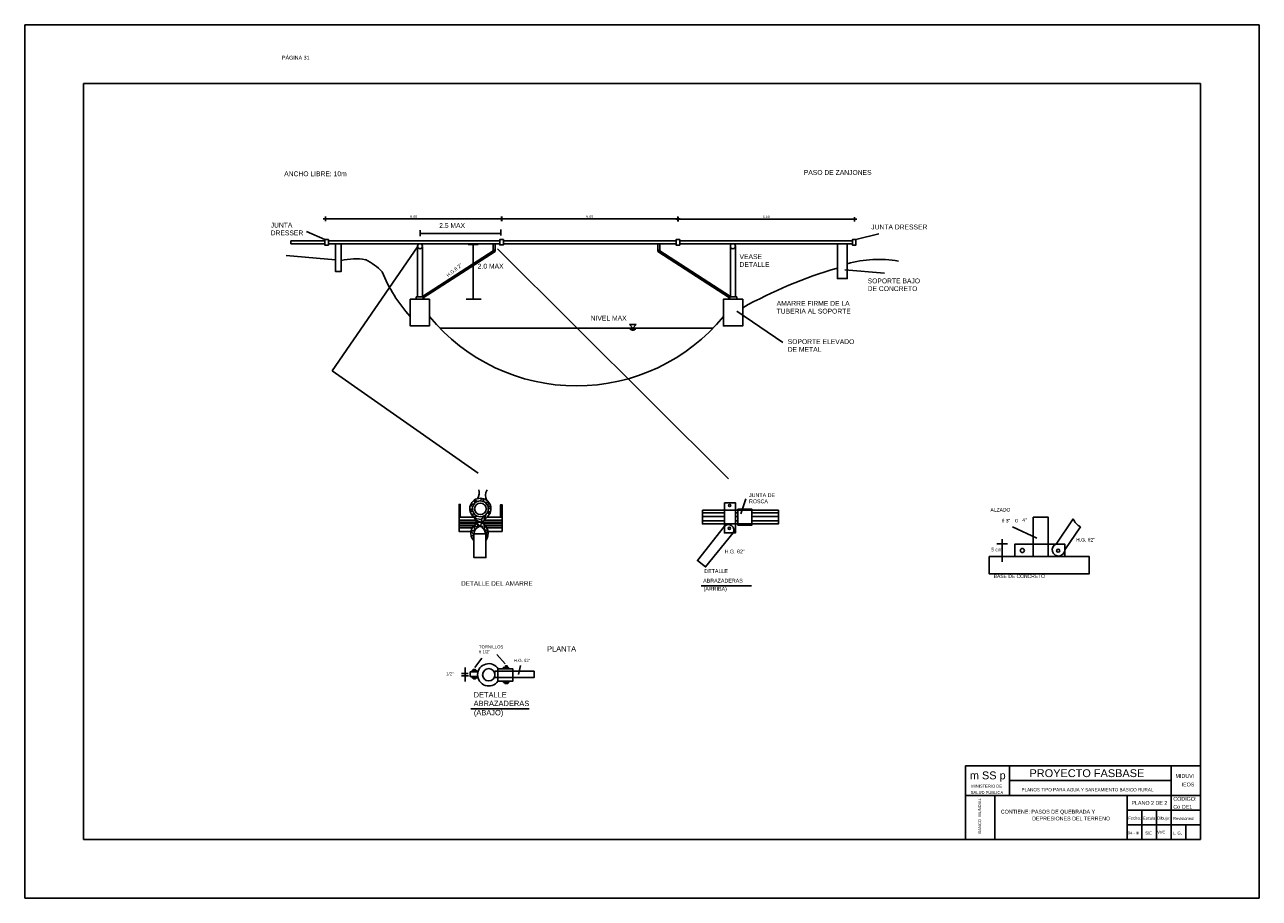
# Model space of a CAD drawing. Header units: metres. Extents: x 2644 to 4131, y 3282 to 4383.
# Tile 10 of 53: x 2833 to 2875, y 4353 to 4383. Entities that reach past the tile are written whole.
import ezdxf
from ezdxf.enums import TextEntityAlignment as Align

# ---------------------------------------------------------------- set-up
doc = ezdxf.new("R2010")
doc.units = ezdxf.units.M
for name, color, linetype in [('Cota', 7, 'Continuous'), ('Cotas', 7, 'Continuous'), ('Dibujo', 7, 'Continuous'), ('Plano', 1, 'Continuous'), ('Texto', 170, 'Continuous')]:
    doc.layers.add(name, color=color, linetype=linetype)
doc.styles.add('Annotative', font='arial.ttf')
doc.styles.get("Standard").update_dxf_attribs({"font": 'arial.ttf'})
doc.styles.add('verdana', font='verdana.ttf')
doc.dimstyles.new('ISO', dxfattribs={"dimtxt": 0.08, "dimasz": 0.06, "dimexe": 0.1, "dimexo": 0.1, "dimgap": 0.04, "dimtad": 1, "dimzin": 1, "dimdsep": 46, "dimtxsty": 'verdana', "dimblk1": 'PAB', "dimblk2": 'PAB', "dimsah": 1, "dimcen": 0, "dimse1": 1, "dimse2": 1, "dimclrd": 7, "dimclre": 8, "dimclrt": 7, "dimadec": 0, "dimazin": 0, "dimtfac": 1, "dimtix": 1, "dimtmove": 0, "dimatfit": 3, "dimldrblk": 'PAB', "dimfxl": 0.1, "dimtvp": 1, "dimtolj": 1, "dimtzin": 1, "dimarcsym": 0})

# ---------------------------------------------------------------- blocks, each defined once
blk = doc.blocks.new('PAB')
at = {"layer": 'Cotas'}
for p, q in [((-1.3, 0), (1.3, 0)), ((0, 1.3), (0, -1.3))]:
    blk.add_line(p, q, dxfattribs=at)
at = {"layer": 'Cotas', "const_width": 0.6}
blk.add_lwpolyline([(-0.3, 0, 1), (0.3, 0, 1)], format="xyb", close=True, dxfattribs=at)
blk = doc.blocks.new('*D691')
at = {"layer": 'Cota', "color": 7, "lineweight": -2, "transparency": 16777216}
blk.add_line((2849.126, 4376.365), (2855.006, 4376.365), dxfattribs=at)
at = {"layer": 'Defpoints', "color": 0, "transparency": 16777216}
for p in [(2855.066, 4376.365), (2849.066, 4375.617), (2855.066, 4375.617)]:
    blk.add_point(p, dxfattribs=at)
at = {"layer": 'Cota', "color": 7, "lineweight": -2, "transparency": 16777216, "xscale": 0.06, "yscale": 0.06, "zscale": 0.06, "rotation": 180}
blk.add_blockref('PAB', (2849.066, 4376.365), dxfattribs=at)
at = {"layer": 'Cota', "color": 7, "lineweight": -2, "transparency": 16777216, "xscale": 0.06, "yscale": 0.06, "zscale": 0.06}
blk.add_blockref('PAB', (2855.066, 4376.365), dxfattribs=at)
at = {"layer": 'Cota', "color": 7, "transparency": 16777216, "insert": (2852.066, 4376.447), "char_height": 0.08, "attachment_point": 5, "style": 'verdana'}
blk.add_mtext('\\A1;6.00', dxfattribs=at)
blk = doc.blocks.new('*D692')
at = {"layer": 'Cota', "color": 7, "lineweight": -2, "transparency": 16777216}
blk.add_line((2855.129, 4376.349), (2861.009, 4376.349), dxfattribs=at)
at = {"layer": 'Defpoints', "color": 0, "transparency": 16777216}
for p in [(2861.069, 4376.349), (2855.069, 4375.617), (2861.069, 4375.617)]:
    blk.add_point(p, dxfattribs=at)
at = {"layer": 'Cota', "color": 7, "lineweight": -2, "transparency": 16777216, "xscale": 0.06, "yscale": 0.06, "zscale": 0.06, "rotation": 180}
blk.add_blockref('PAB', (2855.069, 4376.349), dxfattribs=at)
at = {"layer": 'Cota', "color": 7, "lineweight": -2, "transparency": 16777216, "xscale": 0.06, "yscale": 0.06, "zscale": 0.06}
blk.add_blockref('PAB', (2861.069, 4376.349), dxfattribs=at)
at = {"layer": 'Cota', "color": 7, "transparency": 16777216, "insert": (2858.069, 4376.43), "char_height": 0.08, "attachment_point": 5, "style": 'verdana'}
blk.add_mtext('\\A1;6.00', dxfattribs=at)
blk = doc.blocks.new('*D693')
at = {"layer": 'Cota', "color": 7, "lineweight": -2, "transparency": 16777216}
blk.add_line((2849.018, 4376.364), (2843.138, 4376.364), dxfattribs=at)
at = {"layer": 'Defpoints', "color": 0, "transparency": 16777216}
for p in [(2843.078, 4376.364), (2843.078, 4375.617), (2849.078, 4375.617)]:
    blk.add_point(p, dxfattribs=at)
at = {"layer": 'Cota', "color": 7, "lineweight": -2, "transparency": 16777216, "xscale": 0.06, "yscale": 0.06, "zscale": 0.06, "rotation": 180}
blk.add_blockref('PAB', (2843.078, 4376.364), dxfattribs=at)
at = {"layer": 'Cota', "color": 7, "lineweight": -2, "transparency": 16777216, "xscale": 0.06, "yscale": 0.06, "zscale": 0.06}
blk.add_blockref('PAB', (2849.078, 4376.364), dxfattribs=at)
at = {"layer": 'Cota', "color": 7, "transparency": 16777216, "insert": (2846.078, 4376.445), "char_height": 0.08, "attachment_point": 5, "style": 'verdana'}
blk.add_mtext('\\A1;6.00', dxfattribs=at)

msp = doc.modelspace()

# ---------------------------------------------------------------- linework, layer by layer
at = {"layer": 'Dibujo', "color": 0, "linetype": 'ByBlock'}
for p, q in [((2832.844, 4382.965), (2853.844, 4382.965)), ((2832.844, 4353.265), (2832.844, 4382.965)), ((2832.844, 4382.965), (2835.844, 4382.965)), ((2832.844, 4382.965), (2835.344, 4382.965)), ((2832.844, 4382.965), (2874.844, 4382.965)), ((2874.844, 4382.965), (2874.844, 4353.265)), ((2834.844, 4380.965), (2834.844, 4355.265)), ((2872.844, 4380.965), (2834.844, 4380.965)), ((2872.844, 4380.965), (2872.844, 4355.265)), ((2864.844, 4357.765), (2864.844, 4355.265)), ((2872.844, 4357.765), (2864.844, 4357.765)), ((2866.344, 4357.765), (2866.344, 4356.765)), ((2871.844, 4355.265), (2871.844, 4357.765)), ((2871.844, 4357.265), (2866.344, 4357.265)), ((2872.844, 4356.765), (2864.844, 4356.765)), ((2865.844, 4356.765), (2865.844, 4355.265)), ((2865.844, 4355.265), (2865.844, 4356.765)), ((2870.344, 4355.265), (2870.344, 4356.765)), ((2872.844, 4356.265), (2870.344, 4356.265)), ((2870.844, 4355.265), (2870.844, 4356.265)), ((2871.344, 4355.265), (2871.344, 4356.265)), ((2872.844, 4355.765), (2870.344, 4355.765)), ((2872.344, 4355.265), (2872.344, 4355.765)), ((2872.844, 4355.265), (2834.844, 4355.265)), ((2874.844, 4353.265), (2832.844, 4353.265))]:
    msp.add_line(p, q, dxfattribs=at)
at = {"layer": 'Plano'}
for p, q in [((2849.127, 4375.617), (2855.006, 4375.617)), ((2855.126, 4375.617), (2861.003, 4375.617)), ((2843.413, 4374.975), (2841.741, 4375.121)), ((2846.972, 4372.648), (2856.256, 4372.648)), ((2853.417, 4372.772), (2853.64, 4372.772)), ((2853.531, 4372.648), (2853.417, 4372.772)), ((2853.64, 4372.772), (2853.531, 4372.648)), ((2853.427, 4372.616), (2853.632, 4372.616)), ((2853.467, 4372.597), (2853.595, 4372.597)), ((2853.511, 4372.58), (2853.552, 4372.58)), ((2848.133, 4366.798), (2848.153, 4366.695)), ((2848.253, 4366.76), (2848.151, 4366.811)), ((2848.408, 4366.862), (2848.331, 4366.776)), ((2848.46, 4366.751), (2848.427, 4366.858)), ((2848.076, 4366.517), (2847.989, 4366.45)), ((2847.99, 4366.441), (2848.094, 4366.411)), ((2848.01, 4366.639), (2848.085, 4366.576)), ((2848.132, 4366.671), (2848.017, 4366.656)), ((2848.117, 4366.363), (2848.075, 4366.267)), ((2848.647, 4366.706), (2848.5, 4366.728)), ((2848.579, 4366.369), (2848.663, 4366.332)), ((2848.581, 4366.639), (2848.658, 4366.688)), ((2848.7, 4366.578), (2848.592, 4366.617)), ((2848.669, 4366.345), (2848.61, 4366.452)), ((2848.615, 4366.492), (2848.705, 4366.546)), ((2855.899, 4366.373), (2856.645, 4366.373)), ((2857.023, 4366.373), (2857.106, 4366.373)), ((2857.58, 4366.373), (2858.485, 4366.373)), ((2848.191, 4366.119), (2847.624, 4366.119)), ((2847.624, 4366.056), (2848.228, 4366.056)), ((2847.624, 4365.991), (2848.221, 4365.991)), ((2847.624, 4365.926), (2848.126, 4365.926)), ((2848.091, 4366.25), (2848.213, 4366.272)), ((2848.167, 4365.79), (2848.126, 4365.926)), ((2848.126, 4365.926), (2848.269, 4365.885)), ((2848.213, 4366.272), (2848.151, 4366.181)), ((2848.379, 4366.146), (2848.151, 4366.181)), ((2848.191, 4366.119), (2848.388, 4366.037)), ((2848.388, 4366.037), (2848.228, 4366.056)), ((2848.269, 4365.885), (2848.249, 4366.003)), ((2848.249, 4366.003), (2848.355, 4365.906)), ((2848.355, 4365.906), (2848.388, 4366.037)), ((2848.355, 4365.906), (2848.52, 4365.926)), ((2848.379, 4366.146), (2848.478, 4366.271)), ((2848.388, 4366.037), (2848.379, 4366.146)), ((2848.405, 4366.056), (2849.082, 4366.056)), ((2848.456, 4365.991), (2849.082, 4365.991)), ((2848.52, 4365.926), (2848.459, 4365.814)), ((2849.082, 4366.119), (2848.468, 4366.119)), ((2848.47, 4366.119), (2848.532, 4366.311)), ((2848.52, 4365.926), (2849.082, 4365.926)), ((2855.899, 4366.241), (2856.645, 4366.241)), ((2855.899, 4366.093), (2856.645, 4366.093)), ((2857.023, 4366.241), (2857.106, 4366.241)), ((2857.023, 4366.093), (2857.106, 4366.093)), ((2857.58, 4366.241), (2858.485, 4366.241)), ((2857.58, 4366.093), (2858.485, 4366.093)), ((2867.934, 4365.309), (2868.513, 4366.17)), ((2847.624, 4365.861), (2848.074, 4365.861)), ((2848.027, 4365.736), (2848.167, 4365.79)), ((2848.125, 4365.628), (2848.027, 4365.736)), ((2848.125, 4365.628), (2848.04, 4365.568)), ((2848.459, 4365.814), (2848.603, 4365.736)), ((2848.603, 4365.736), (2848.537, 4365.659)), ((2848.537, 4365.659), (2848.603, 4365.597)), ((2848.603, 4365.597), (2848.537, 4365.534)), ((2848.537, 4365.534), (2848.588, 4365.534)), ((2848.562, 4365.861), (2849.082, 4365.861)), ((2868.225, 4365.107), (2868.764, 4365.89))]:
    msp.add_line(p, q, dxfattribs=at)
for points in [[(2843.054, 4375.617), (2841.903, 4375.617), (2841.903, 4375.521), (2843.054, 4375.521)], [(2843.174, 4375.659), (2843.054, 4375.659), (2843.054, 4375.474), (2843.174, 4375.474)], [(2849.127, 4375.661), (2849.007, 4375.661), (2849.007, 4375.476), (2849.127, 4375.476)], [(2855.126, 4375.658), (2855.006, 4375.658), (2855.006, 4375.473), (2855.126, 4375.473)], [(2861.122, 4375.658), (2861.003, 4375.658), (2861.003, 4375.473), (2861.122, 4375.473)], [(2843.613, 4375.521), (2843.413, 4375.521), (2843.413, 4374.579), (2843.613, 4374.579)], [(2846.374, 4373.724), (2848.815, 4375.304), (2848.844, 4375.259), (2846.403, 4373.679)], [(2848.844, 4375.259), (2848.777, 4375.259), (2848.777, 4375.521), (2848.844, 4375.521)], [(2854.383, 4375.259), (2854.45, 4375.259), (2854.45, 4375.521), (2854.383, 4375.521)], [(2856.853, 4373.724), (2854.412, 4375.304), (2854.383, 4375.259), (2856.824, 4373.679)], [(2860.492, 4375.521), (2860.828, 4375.521), (2860.828, 4374.336), (2860.492, 4374.336)], [(2845.959, 4373.632), (2846.614, 4373.632), (2846.614, 4372.724), (2845.959, 4372.724)], [(2846.161, 4373.718), (2846.427, 4373.718), (2846.427, 4373.632), (2846.161, 4373.632)], [(2857.269, 4373.632), (2856.614, 4373.632), (2856.614, 4372.724), (2857.269, 4372.724)], [(2857.067, 4373.718), (2856.8, 4373.718), (2856.8, 4373.632), (2857.067, 4373.632)], [(2855.899, 4366.459), (2858.485, 4366.459), (2858.485, 4365.992), (2855.899, 4365.992)], [(2856.645, 4366.712), (2857.023, 4366.712), (2857.023, 4365.686), (2856.645, 4365.686)], [(2857.106, 4366.497), (2857.58, 4366.497), (2857.58, 4365.947), (2857.106, 4365.947)], [(2867.152, 4366.218), (2867.665, 4366.218), (2867.665, 4364.889), (2867.152, 4364.889)], [(2848.125, 4365.659), (2848.537, 4365.659), (2848.537, 4364.846), (2848.125, 4364.846)], [(2866.533, 4364.889), (2868.225, 4364.889), (2868.225, 4365.309), (2866.533, 4365.309)], [(2865.658, 4364.889), (2869.054, 4364.889), (2869.054, 4364.295), (2865.658, 4364.295)], [(2848.069, 4360.963), (2848.209, 4360.963), (2848.209, 4361.014), (2848.069, 4361.014)], [(2848.102, 4361.014), (2848.169, 4361.014), (2848.169, 4361.045), (2848.102, 4361.045)], [(2848.839, 4360.987), (2850.175, 4360.987), (2850.175, 4360.769), (2848.839, 4360.769)], [(2848.936, 4361.066), (2849.455, 4361.066), (2849.455, 4360.648), (2848.936, 4360.648)], [(2849.131, 4361.066), (2849.3, 4361.066), (2849.3, 4361.117), (2849.131, 4361.117)], [(2849.26, 4361.117), (2849.2, 4361.117), (2849.2, 4361.166), (2849.26, 4361.166)], [(2848.069, 4360.803), (2848.223, 4360.803), (2848.223, 4360.756), (2848.069, 4360.756)], [(2848.109, 4360.756), (2848.18, 4360.756), (2848.18, 4360.727), (2848.109, 4360.727)], [(2849.138, 4360.648), (2849.311, 4360.648), (2849.311, 4360.606), (2849.138, 4360.606)], [(2849.189, 4360.606), (2849.275, 4360.606), (2849.275, 4360.563), (2849.189, 4360.563)]]:
    msp.add_lwpolyline(points, close=True, dxfattribs=at)
for points in [[(2843.174, 4375.617), (2849.007, 4375.617)], [(2849.127, 4375.617), (2855.006, 4375.617)], [(2855.126, 4375.617), (2861.003, 4375.617)], [(2849.007, 4375.521), (2843.174, 4375.521)], [(2846.374, 4375.521), (2846.208, 4375.521)], [(2846.208, 4375.437), (2846.208, 4373.718), (2846.374, 4373.718), (2846.374, 4375.419)], [(2855.006, 4375.521), (2849.127, 4375.521)], [(2861.003, 4375.521), (2855.126, 4375.521)], [(2857.02, 4375.437), (2857.02, 4373.718), (2856.853, 4373.718), (2856.853, 4375.419)], [(2847.66, 4366.227), (2847.66, 4366.654), (2847.624, 4366.654), (2847.624, 4366.227)], [(2849.031, 4366.227), (2849.031, 4366.643), (2849.082, 4366.643), (2849.082, 4366.227)], [(2848.027, 4365.736), (2847.624, 4365.736), (2847.624, 4366.227), (2848.116, 4366.227)], [(2848.576, 4366.227), (2849.082, 4366.227), (2849.082, 4365.736), (2848.603, 4365.736)], [(2856.645, 4365.916), (2855.73, 4364.748), (2856.007, 4364.531), (2856.94, 4365.686)], [(2848.255, 4360.803), (2848, 4360.803), (2848, 4360.963), (2848.263, 4360.963)]]:
    msp.add_lwpolyline(points, dxfattribs=at)
for centre, radius in [((2846.292, 4375.435), 0.0839), ((2856.936, 4375.435), 0.0839), ((2848.346, 4366.506), 0.27), ((2848.346, 4366.506), 0.196), ((2856.829, 4366.619), 0.0367), ((2856.816, 4365.847), 0.0415), ((2866.783, 4365.089), 0.069), ((2868.002, 4365.082), 0.0533), ((2848.629, 4360.864), 0.21)]:
    msp.add_circle(centre, radius, dxfattribs=at)
for centre, radius, start, end in [((2844.11, 4372.918), 2.086, 80.8142, 103.7779), ((2843.508, 4373.109), 2.089, 44.2484, 63.4275), ((2861.905, 4370.9), 4.085, 80.6723, 105.2862), ((2849.625, 4376.412), 4.975, 201.769, 222.525), ((2864.744, 4360), 15.294, 106.1422, 119.2602), ((2851.614, 4377.152), 6.468, 219.3696, 320.6304), ((2848.346, 4366.506), 0.361, 309.5338, 230.4662), ((2847.974, 4367.049), 0.336, 324.5208, 18.7321), ((2848.865, 4366.963), 0.343, 147.1429, 210.1475), ((2848.367, 4365.679), 0.345, 109.8766, 225.4264), ((2847.436, 4365.671), 0.879, 22.2081, 39.2973), ((2848.335, 4365.801), 0.106, 35.2636, 128.1664), ((2834.007, 4380.402), 20.327, 315.0326, 315.7862), ((2848.188, 4365.667), 0.421, 325.9313, 61.5431), ((2856.779, 4365.783), 0.188, 328.8014, 135.1391), ((2869.02, 4366.372), 0.546, 201.6553, 241.9835), ((2848.398, 4365.644), 0.274, 118.0673, 183.1942), ((2847.954, 4365.464), 0.614, 18.4422, 42.5787), ((2868.013, 4365.111), 0.212, 111.7561, 1.1733), ((2848.629, 4360.864), 0.379, 32.1704, 325.1848)]:
    msp.add_arc(centre, radius, start, end, dxfattribs=at)
at = {"layer": 'Texto'}
for p, q in [((2846.292, 4375.983), (2846.292, 4375.775)), ((2849.047, 4376.004), (2849.047, 4375.796)), ((2843.054, 4375.659), (2842.433, 4375.93)), ((2846.292, 4375.868), (2849.047, 4375.868)), ((2861.122, 4375.658), (2861.905, 4375.857)), ((2846.209, 4375.419), (2843.302, 4371.195)), ((2848.104, 4375.495), (2847.931, 4375.495)), ((2848.104, 4375.495), (2848.104, 4373.632)), ((2848.104, 4375.495), (2848.276, 4375.495)), ((2856.791, 4367.531), (2848.926, 4375.344)), ((2860.741, 4374.629), (2862.09, 4374.518)), ((2847.858, 4373.632), (2848.371, 4373.632)), ((2857.072, 4373.222), (2858.632, 4372.162)), ((2843.302, 4371.195), (2848.275, 4367.714)), ((2857.204, 4366.335), (2857.371, 4366.843)), ((2867.275, 4365.514), (2866.449, 4365.889)), ((2865.917, 4365.319), (2866.275, 4365.319)), ((2866.101, 4365.478), (2866.101, 4364.699)), ((2855.854, 4363.893), (2857.568, 4363.893)), ((2848.153, 4361.117), (2848.395, 4361.434)), ((2849.194, 4361.239), (2848.901, 4361.55)), ((2847.925, 4360.903), (2847.708, 4360.903)), ((2847.827, 4361.113), (2847.827, 4360.636)), ((2849.643, 4360.871), (2849.708, 4361.182)), ((2847.943, 4360.824), (2847.701, 4360.824)), ((2848.023, 4359.704), (2850.007, 4359.704))]:
    msp.add_line(p, q, dxfattribs=at)

# ---------------------------------------------------------------- texts
at = {"layer": 'Dibujo', "color": 0, "linetype": 'ByBlock'}
for s, height, p in [('m SS p', 0.2662, (2864.996, 4357.311)), ('PROYECTO FASBASE', 0.26624, (2867.026, 4357.386)), ('PLANOS TIPO PARA AGUA Y SANEAMIENTO BÁSICO RURAL', 0.11076, (2866.754, 4356.901))]:
    msp.add_text(s, height=height, dxfattribs=at).set_placement(p)
for s, p in [('MINISTERIO DE', (2865.568, 4357.028)), ('SALUD PÚBLICA', (2865.58, 4356.812)), ('Fecha:', (2870.599, 4355.943)), ('Escala:', (2871.116, 4355.938)), ('Dibujo:', (2871.592, 4355.938)), ('Revisiones:', (2872.269, 4355.927)), ('94 - III', (2870.566, 4355.436)), ('S/E', (2871.078, 4355.434)), ('WVC', (2871.487, 4355.461)), ('L. G. ', (2872.078, 4355.434))]:
    msp.add_text(s, height=0.1, dxfattribs=at).set_placement(p, align=Align.CENTER)
at = {"layer": 'Dibujo', "color": 0, "linetype": 'ByBlock', "style": 'Annotative'}
for s, p in [('MIDUVI', (2871.993, 4357.36)), ('IEOS', (2872.201, 4357.069)), ('CÓDIGO:', (2871.919, 4356.581)), ('CONTIENE: PASOS DE QUEBRADA Y', (2866.05, 4356.145)), ('PLANO 2 DE 2', (2870.495, 4356.445)), ('Co OE1', (2871.918, 4356.311))]:
    msp.add_text(s, height=0.13, dxfattribs=at).set_placement(p)
at = {"layer": 'Dibujo', "color": 0, "linetype": 'ByBlock'}
msp.add_text('BANCO  MUNDIAL', height=0.1, rotation=90, dxfattribs=at).set_placement((2865.381, 4356.067), align=Align.CENTER)
at = {"layer": 'Dibujo', "color": 0, "linetype": 'ByBlock', "char_height": 0.13, "attachment_point": 1}
for s, insert, width in [('PÁGINA 31', (2841.596, 4381.909), 2.90393), (' DEPRESIONES DEL TERRENO', (2867.064, 4356.042), 2.74501)]:
    msp.add_mtext(s, dxfattribs=dict(at, insert=insert, width=width))
at = {"layer": 'Texto'}
for s, height, p in [('ANCHO LIBRE: 10m', 0.16407, (2841.672, 4377.815)), ('PASO DE ZANJONES', 0.16407, (2859.349, 4377.861)), ('JUNTA', 0.1641, (2841.212, 4376.07)), ('2.5 MAX', 0.1641, (2846.944, 4376.058)), ('JUNTA DRESSER', 0.16407, (2861.643, 4376.007)), ('DRESSER', 0.1641, (2841.212, 4375.806)), ('VEASE', 0.1641, (2857.162, 4374.996)), ('2.0 MAX', 0.1641, (2848.256, 4374.674)), ('DETALLE', 0.1641, (2857.162, 4374.732)), ('SOPORTE BAJO', 0.16407, (2861.52, 4374.173)), ('DE CONCRETO', 0.16407, (2861.52, 4373.91)), ('AMARRE FIRME DE LA ', 0.16407, (2858.425, 4373.409)), ('NIVEL MAX', 0.1641, (2852.098, 4372.908)), ('TUBERIA AL SOPORTE', 0.16407, (2858.425, 4373.145)), ('SOPORTE ELEVADO ', 0.16407, (2858.801, 4372.108)), ('DE METAL', 0.1641, (2858.801, 4371.845)), ('JUNTA DE ', 0.1295, (2857.485, 4366.905)), ('ROSCA', 0.1295, (2857.485, 4366.696)), ('ALZADO', 0.1208, (2865.699, 4366.414)), ('θ 3"', 0.1208, (2866.08, 4366.043)), ('0', 0.121, (2866.54, 4366.043)), ('4"', 0.1208, (2866.78, 4366.063)), ('H.G. θ2"', 0.1208, (2868.612, 4365.394)), ('H.G. θ2"', 0.1295, (2856.656, 4364.99)), ('5 cm', 0.1208, (2865.726, 4365.06)), ('DETALLE', 0.1295, (2855.962, 4364.326)), ('BASE DE CONCRETO', 0.12085, (2865.808, 4364.155)), ('DETALLE DEL AMARRE', 0.15518, (2847.691, 4363.89)), ('ABRAZADERAS', 0.12954, (2855.925, 4363.999)), ('(ARRIBA)', 0.1295, (2855.938, 4363.721)), ('TORNILLOS', 0.1048, (2848.297, 4361.76)), ('θ 1/2"', 0.1048, (2848.297, 4361.591)), ('PLANTA', 0.182, (2850.614, 4361.654)), ('H.G. θ2"', 0.1048, (2849.487, 4361.301)), ('1/2"', 0.1048, (2847.18, 4360.846)), ('DETALLE', 0.182, (2848.115, 4360.092)), ('ABRAZADERAS', 0.18205, (2848.115, 4359.8)), ('(ABAJO)', 0.182, (2848.124, 4359.486))]:
    msp.add_text(s, height=height, dxfattribs=at).set_placement(p)
msp.add_text('H.G.θ 2"', height=0.1172, rotation=38.6256, dxfattribs=at).set_placement((2847.251, 4374.38))

# ---------------------------------------------------------------- dimensions: what is measured, and where the dimension line sits
at = {"layer": 'Cota'}
for base, p1, p2, picture, middle in [((2843.078, 4376.364), (2849.078, 4375.617), (2843.078, 4375.617), '*D693', (2846.078, 4376.445)), ((2855.066, 4376.365), (2849.066, 4375.617), (2855.066, 4375.617), '*D691', (2852.066, 4376.447)), ((2861.069, 4376.349), (2855.069, 4375.617), (2861.069, 4375.617), '*D692', (2858.069, 4376.43))]:
    dim = msp.add_linear_dim(base=base, p1=p1, p2=p2, dimstyle='ISO', dxfattribs=at)
    dim.commit()
    dim.dimension.update_dxf_attribs({"geometry": picture, "text_midpoint": middle})

doc.saveas('drawing.dxf')
